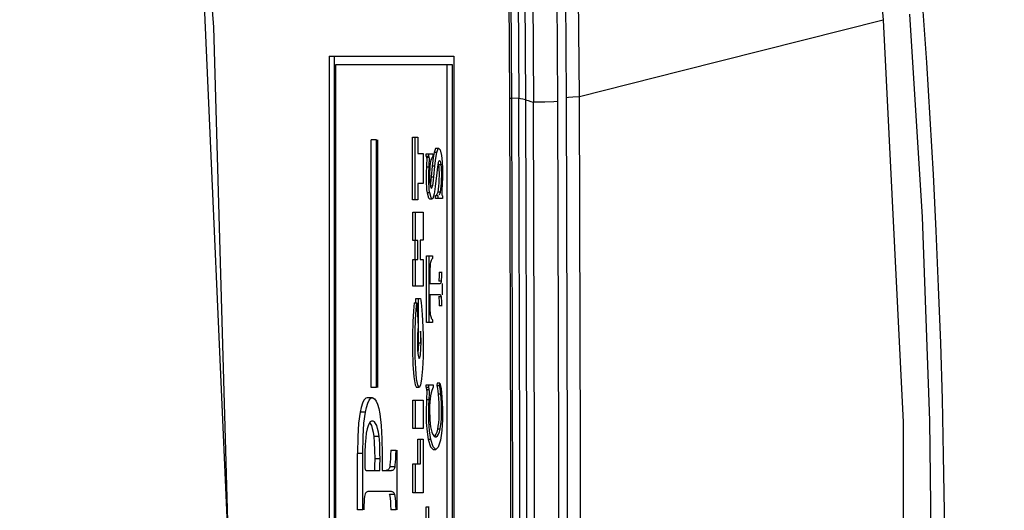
# Model space of a CAD drawing. Header units: inches. Extents: x 0 to 420, y 0 to 297.
# Tile 23 of 90: x 131.53 to 134.64, y 76.58 to 78.13. Entities that reach past the tile are written whole.
import ezdxf

# ---------------------------------------------------------------- set-up
doc = ezdxf.new("R2010")
doc.units = ezdxf.units.IN
doc.header["$LTSCALE"] = 23.1
doc.header["$MEASUREMENT"] = 0
doc.linetypes.add('PHANTOM', pattern=[0.8, 0.45, -0.05, 0.1, -0.05, 0.1, -0.05])
doc.layers.get('0').update_dxf_attribs({"linetype": 'CONTINUOUS'})
doc.layers.add('DEFAULT_3', color=7, linetype='PHANTOM')
doc.layers.add('DIM_PILOTEES', color=7, linetype='CONTINUOUS')
doc.styles.get("Standard").update_dxf_attribs({"font": 'txt', "width": 0.7})
doc.dimstyles.new('DIMSTYLE_4', dxfattribs={"dimtxt": 2.5, "dimasz": 3.5, "dimexe": 2, "dimexo": 0, "dimgap": 0.09, "dimtad": 1, "dimdec": 0, "dimzin": 4, "dimdsep": 46, "dimtxsty": 'STANDARD', "dimblk": '_FILLED', "dimblk1": '_FILLED', "dimblk2": '_FILLED', "dimcen": 0.09, "dimazin": 1, "dimtp": 0.07874, "dimtm": 0.07874, "dimtfac": 1, "dimtdec": 0, "dimtofl": 0, "dimtmove": 0, "dimatfit": 1, "dimldrblk": '_FILLED', "dimfxl": 1, "dimtolj": 1, "dimtzin": 4, "dimarcsym": 0})

# ---------------------------------------------------------------- blocks, each defined once
blk = doc.blocks.new('_FILLED')
at = {"color": 0, "linetype": 'ByBlock'}
blk.add_solid([(0, 0), (-1, 0.142857), (-1, -0.142857)], dxfattribs=at)
blk = doc.blocks.new('*D14')
at = {"layer": 'DIM_PILOTEES', "color": 2, "linetype": 'Continuous'}
blk.add_line((130.459481, 99.719242), (144.563257, 108.862085), dxfattribs=at)
at = {"layer": 'DIM_PILOTEES', "color": 2, "linetype": 'Continuous', "xscale": 3.5, "yscale": 3.5, "zscale": 3.5, "rotation": 212.953525}
blk.add_blockref('_FILLED', (130.459481, 99.719242), dxfattribs=at)

msp = doc.modelspace()

# ---------------------------------------------------------------- linework, layer by layer
at = {"color": 7, "linetype": 'Continuous'}
for p, q in [((131.980653, 79.986942), (132.142117, 78.106597)), ((134.158278, 79.204812), (134.260986, 78.130237)), ((133.067837, 79.159203), (133.078698, 77.883202)), ((132.199289, 76.226198), (132.071816, 79.120797)), ((133.299759, 77.887534), (133.289896, 79.062547)), ((133.148433, 78.735307), (133.154331, 77.869846)), ((133.231939, 77.872266), (133.225946, 78.748505)), ((133.123539, 78.730668), (133.129357, 77.877653)), ((133.252209, 78.725729), (133.257823, 77.884851)), ((133.08563, 77.882501), (133.08087, 78.676566)), ((133.102537, 78.671505), (133.107759, 77.881596)), ((134.384969, 77.506565), (134.345466, 78.148125)), ((133.620158, 77.968399), (134.26097, 78.130393)), ((134.26097, 78.130393), (134.323789, 76.858521)), ((132.142117, 78.106597), (132.195935, 76.220904)), ((132.507648, 78.014728), (132.507648, 74.421914)), ((132.507648, 78.014728), (132.901905, 78.014728)), ((132.524538, 74.421914), (132.524538, 78.014728)), ((132.527879, 77.987647), (132.527879, 74.448927)), ((132.898564, 77.987647), (132.527879, 77.987647)), ((132.881673, 74.448927), (132.881673, 77.987647)), ((132.898564, 74.448927), (132.898564, 77.987647)), ((132.901905, 78.014728), (132.901905, 74.421914)), ((133.299774, 77.887285), (133.620158, 77.968399)), ((133.078698, 77.883199), (133.07894, 77.883057)), ((133.078916, 77.883343), (133.081906, 76.775504)), ((133.07894, 77.883057), (133.080783, 77.882792)), ((133.080783, 77.882792), (133.085667, 77.882496)), ((133.088371, 77.0864), (133.085664, 77.882493)), ((133.107762, 77.881596), (133.085664, 77.882493)), ((133.110749, 76.774925), (133.107762, 77.881596)), ((133.113833, 77.880215), (133.107762, 77.881595)), ((133.121185, 77.878898), (133.113833, 77.880215)), ((133.12937, 77.877651), (133.121185, 77.878898)), ((133.129307, 77.877637), (133.13766, 77.87496)), ((133.129307, 77.877637), (133.13228, 76.773487)), ((133.13766, 77.87496), (133.146018, 77.872369)), ((133.146018, 77.872369), (133.154381, 77.869862)), ((133.190087, 77.870145), (133.154317, 77.86985)), ((133.157326, 76.770617), (133.154381, 77.869862)), ((133.218526, 77.871029), (133.190087, 77.870145)), ((133.231938, 77.872262), (133.218526, 77.871029)), ((133.234889, 76.771418), (133.231939, 77.872266)), ((133.257819, 77.884852), (133.264829, 77.88578)), ((133.257823, 77.884851), (133.260802, 76.775628)), ((133.264829, 77.88578), (133.27928, 77.886618)), ((133.27928, 77.886618), (133.299763, 77.887286)), ((133.302755, 76.776494), (133.299763, 77.887286)), ((132.640433, 76.968395), (132.640433, 77.750752)), ((132.657324, 77.750752), (132.640433, 77.750752)), ((132.657324, 76.968395), (132.657324, 77.750752)), ((132.660665, 77.750752), (132.660665, 76.968395)), ((132.772039, 77.560828), (132.772039, 77.758895)), ((132.772039, 77.758895), (132.788203, 77.758895)), ((132.780484, 77.560828), (132.780484, 77.758895)), ((132.788203, 77.758895), (132.788203, 77.707453)), ((132.788203, 77.707453), (132.805033, 77.707453)), ((132.805033, 77.707453), (132.805033, 77.612321)), ((132.814442, 77.699072), (132.814442, 77.706807)), ((132.814442, 77.706807), (132.836393, 77.706807)), ((132.822888, 77.699072), (132.822888, 77.706807)), ((132.836393, 77.706807), (132.836393, 77.699072)), ((132.839912, 77.711074), (132.837939, 77.699661)), ((132.84483, 77.722924), (132.839912, 77.711074)), ((132.848358, 77.711074), (132.839912, 77.711074)), ((132.846346, 77.723487), (132.84483, 77.722924)), ((132.854792, 77.723535), (132.846346, 77.723535)), ((132.84638, 77.69963), (132.848358, 77.711074)), ((132.848358, 77.711074), (132.853251, 77.722903)), ((132.853251, 77.722903), (132.854792, 77.723474)), ((132.854792, 77.723474), (132.8586, 77.719483)), ((132.8586, 77.719483), (132.863063, 77.701078)), ((132.814442, 77.699072), (132.815023, 77.698041)), ((132.814442, 77.699072), (132.822888, 77.699072)), ((132.815023, 77.698041), (132.815545, 77.696676)), ((132.816338, 77.679598), (132.81552, 77.664375)), ((132.815545, 77.696676), (132.816013, 77.694856)), ((132.816013, 77.694856), (132.81627, 77.693986)), ((132.824458, 77.694856), (132.816013, 77.694856)), ((132.81627, 77.693986), (132.816514, 77.693114)), ((132.816483, 77.682783), (132.816338, 77.679598)), ((132.816596, 77.685769), (132.816483, 77.682783)), ((132.816514, 77.693114), (132.816664, 77.691208)), ((132.816667, 77.688573), (132.816596, 77.685769)), ((132.816664, 77.691208), (132.816667, 77.688573)), ((132.82347, 77.698039), (132.822888, 77.699072)), ((132.823991, 77.696673), (132.82347, 77.698039)), ((132.823965, 77.664375), (132.82479, 77.679737)), ((132.824458, 77.694856), (132.823991, 77.696673)), ((132.824715, 77.693987), (132.824458, 77.694856)), ((132.82496, 77.693111), (132.824715, 77.693987)), ((132.82479, 77.679737), (132.824934, 77.682918)), ((132.824934, 77.682918), (132.825045, 77.685894)), ((132.825108, 77.691234), (132.82496, 77.693111)), ((132.825045, 77.685894), (132.825113, 77.688677)), ((132.825113, 77.688677), (132.825108, 77.691234)), ((132.827857, 77.676411), (132.826894, 77.667255)), ((132.82878, 77.682472), (132.827857, 77.676411)), ((132.829961, 77.687223), (132.82878, 77.682472)), ((132.831325, 77.690799), (132.829961, 77.687223)), ((132.832859, 77.693696), (132.831325, 77.690799)), ((132.834549, 77.69633), (132.832859, 77.693696)), ((132.835994, 77.685001), (132.834022, 77.667231)), ((132.836393, 77.699072), (132.834549, 77.69633)), ((132.837939, 77.699661), (132.835994, 77.685001)), ((132.842467, 77.667231), (132.844435, 77.684968)), ((132.844435, 77.684968), (132.84638, 77.69963)), ((132.852912, 77.678885), (132.85145, 77.672195)), ((132.852654, 77.677917), (132.853703, 77.672195)), ((132.854675, 77.683452), (132.852912, 77.678885)), ((132.856529, 77.685359), (132.854675, 77.683452)), ((132.856971, 77.685438), (132.856529, 77.685359)), ((132.858268, 77.684789), (132.856971, 77.685438)), ((132.859798, 77.682197), (132.858268, 77.684789)), ((132.861099, 77.677916), (132.859798, 77.682197)), ((132.862148, 77.672195), (132.861099, 77.677916)), ((132.863063, 77.701078), (132.865174, 77.681705)), ((132.865174, 77.681705), (132.866245, 77.659305)), ((132.814803, 77.649742), (132.81447, 77.636382)), ((132.81552, 77.664375), (132.814803, 77.649742)), ((132.823965, 77.664375), (132.81552, 77.664375)), ((132.822916, 77.636375), (132.823249, 77.649748)), ((132.823249, 77.649748), (132.823965, 77.664375)), ((132.825697, 77.648924), (132.825473, 77.640048)), ((132.826174, 77.658088), (132.825697, 77.648924)), ((132.826894, 77.667255), (132.826174, 77.658088)), ((132.834022, 77.667231), (132.830598, 77.634098)), ((132.842467, 77.667231), (132.834022, 77.667231)), ((132.839043, 77.634098), (132.842467, 77.667231)), ((132.848264, 77.646627), (132.843731, 77.603532)), ((132.849362, 77.656428), (132.848264, 77.646627)), ((132.850414, 77.665027), (132.849362, 77.656428)), ((132.85145, 77.672195), (132.850414, 77.665027)), ((132.853703, 77.672195), (132.854603, 77.664463)), ((132.862148, 77.672195), (132.853703, 77.672195)), ((132.854603, 77.664463), (132.855208, 77.655824)), ((132.855208, 77.655824), (132.855542, 77.64646)), ((132.855542, 77.64646), (132.855614, 77.636487)), ((132.863049, 77.664456), (132.862148, 77.672195)), ((132.863654, 77.655809), (132.863049, 77.664456)), ((132.863988, 77.646434), (132.863654, 77.655809)), ((132.864059, 77.63645), (132.863988, 77.646434)), ((132.866245, 77.659305), (132.866305, 77.63446)), ((132.788203, 77.612321), (132.788203, 77.560828)), ((132.805033, 77.612321), (132.788203, 77.612321)), ((132.81447, 77.636382), (132.814463, 77.624046)), ((132.814463, 77.624046), (132.81476, 77.612731)), ((132.81476, 77.612731), (132.815373, 77.602194)), ((132.822909, 77.624018), (132.822916, 77.636375)), ((132.823208, 77.612661), (132.822909, 77.624018)), ((132.823827, 77.602082), (132.823208, 77.612661)), ((132.825473, 77.640048), (132.825494, 77.631541)), ((132.825494, 77.631541), (132.82575, 77.623567)), ((132.82575, 77.623567), (132.826242, 77.616097)), ((132.826242, 77.616097), (132.826983, 77.609159)), ((132.828179, 77.613989), (132.827178, 77.608088)), ((132.829393, 77.623166), (132.828179, 77.613989)), ((132.830598, 77.634098), (132.829393, 77.623166)), ((132.830598, 77.634098), (132.839043, 77.634098)), ((132.835375, 77.606626), (132.836623, 77.613976)), ((132.836623, 77.613976), (132.837837, 77.623152)), ((132.837837, 77.623152), (132.839043, 77.634098)), ((132.854862, 77.61521), (132.853981, 77.604599)), ((132.855399, 77.625965), (132.854862, 77.61521)), ((132.855614, 77.636487), (132.855399, 77.625965)), ((132.862423, 77.604568), (132.863304, 77.615165)), ((132.863304, 77.615165), (132.863843, 77.625912)), ((132.863843, 77.625912), (132.864059, 77.63645)), ((132.866305, 77.63446), (132.865289, 77.607408)), ((132.815373, 77.602194), (132.816313, 77.592432)), ((132.816313, 77.592432), (132.817616, 77.5832)), ((132.817616, 77.5832), (132.822065, 77.567107)), ((132.826061, 77.5832), (132.817616, 77.5832)), ((132.824768, 77.59235), (132.823827, 77.602082)), ((132.826061, 77.5832), (132.824768, 77.59235)), ((132.830614, 77.566918), (132.826061, 77.5832)), ((132.826983, 77.609159), (132.828144, 77.602784)), ((132.828144, 77.602784), (132.829554, 77.599058)), ((132.829554, 77.599058), (132.831213, 77.597837)), ((132.835375, 77.606626), (132.831213, 77.606626)), ((132.831213, 77.597837), (132.832765, 77.598806)), ((132.832765, 77.598806), (132.834151, 77.601729)), ((132.834151, 77.601729), (132.835375, 77.606626)), ((132.841678, 77.586819), (132.840614, 77.580242)), ((132.842715, 77.594584), (132.841678, 77.586819)), ((132.843731, 77.603532), (132.842715, 77.594584)), ((132.850455, 77.582413), (132.849699, 77.580457)), ((132.851203, 77.585291), (132.850455, 77.582413)), ((132.852761, 77.594539), (132.851203, 77.585291)), ((132.859649, 77.585291), (132.851203, 77.585291)), ((132.853981, 77.604599), (132.852761, 77.594539)), ((132.858151, 77.580472), (132.858896, 77.582399)), ((132.858896, 77.582399), (132.859649, 77.585291)), ((132.859649, 77.585291), (132.861205, 77.594529)), ((132.861205, 77.594529), (132.862423, 77.604568)), ((132.864145, 77.584347), (132.864102, 77.581887)), ((132.864102, 77.581887), (132.864136, 77.579636)), ((132.86423, 77.58699), (132.864145, 77.584347)), ((132.864347, 77.589814), (132.86423, 77.58699)), ((132.864657, 77.596078), (132.864347, 77.589814)), ((132.865289, 77.607408), (132.864657, 77.596078)), ((132.788203, 77.560828), (132.772039, 77.560828)), ((132.822065, 77.567107), (132.825197, 77.564345)), ((132.825197, 77.564256), (132.833644, 77.564256)), ((132.833644, 77.564304), (132.830614, 77.566918)), ((132.835853, 77.565664), (132.833644, 77.564304)), ((132.840614, 77.580242), (132.835853, 77.565664)), ((132.844897, 77.574468), (132.844412, 77.574088)), ((132.844412, 77.565435), (132.844412, 77.574088)), ((132.852857, 77.574088), (132.844412, 77.574088)), ((132.866309, 77.565401), (132.844412, 77.565435)), ((132.846452, 77.575745), (132.845964, 77.575302)), ((132.846999, 77.5763), (132.846452, 77.575745)), ((132.847606, 77.577002), (132.846999, 77.5763)), ((132.848264, 77.577886), (132.847606, 77.577002)), ((132.848965, 77.579007), (132.848264, 77.577886)), ((132.849699, 77.580457), (132.848965, 77.579007)), ((132.852857, 77.565435), (132.852857, 77.574088)), ((132.856127, 77.577097), (132.856762, 77.577963)), ((132.856762, 77.577963), (132.857438, 77.579056)), ((132.857438, 77.579056), (132.858151, 77.580472)), ((132.864136, 77.579636), (132.864313, 77.578071)), ((132.864313, 77.578071), (132.864568, 77.577371)), ((132.864568, 77.577371), (132.864854, 77.576638)), ((132.864854, 77.576638), (132.865339, 77.575282)), ((132.865339, 77.575282), (132.86582, 77.574302)), ((132.86582, 77.574302), (132.866309, 77.573748)), ((132.866309, 77.573748), (132.866309, 77.565401)), ((132.772383, 77.432665), (132.772383, 77.522136)), ((132.772383, 77.522136), (132.804954, 77.522136)), ((132.780829, 77.432665), (132.780829, 77.522136)), ((132.804954, 77.522136), (132.804954, 77.433379)), ((134.408685, 76.863875), (134.384969, 77.506565)), ((132.78864, 77.432665), (132.772383, 77.432665)), ((132.780195, 77.372077), (132.780195, 77.432665)), ((132.78864, 77.372077), (132.78864, 77.432665)), ((132.796269, 77.433379), (132.796269, 77.372791)), ((132.804954, 77.433379), (132.796269, 77.433379)), ((132.772299, 77.288114), (132.772299, 77.372077)), ((132.772299, 77.372077), (132.78864, 77.372077)), ((132.780744, 77.288114), (132.780744, 77.372077)), ((132.796269, 77.372791), (132.805117, 77.372791)), ((132.805117, 77.372791), (132.805117, 77.288114)), ((132.815333, 77.173364), (132.815333, 77.384164)), ((132.815333, 77.384164), (132.834511, 77.384164)), ((132.823779, 77.173364), (132.823779, 77.384164)), ((132.828718, 77.362908), (132.827941, 77.358953)), ((132.829636, 77.366117), (132.828718, 77.362908)), ((132.830676, 77.368862), (132.829636, 77.366117)), ((132.831833, 77.37128), (132.830676, 77.368862)), ((132.83311, 77.37345), (132.831833, 77.37128)), ((132.834511, 77.375409), (132.83311, 77.37345)), ((132.834511, 77.384164), (132.834511, 77.375409)), ((132.826553, 77.335201), (132.826435, 77.326672)), ((132.826759, 77.342859), (132.826553, 77.335201)), ((132.82706, 77.349493), (132.826759, 77.342859)), ((132.827464, 77.354966), (132.82706, 77.349493)), ((132.827941, 77.358953), (132.827464, 77.354966)), ((132.855982, 77.332484), (132.855885, 77.326217)), ((132.855982, 77.332484), (132.865572, 77.332484)), ((132.864331, 77.326218), (132.864427, 77.332484)), ((132.826435, 77.326672), (132.826398, 77.296971)), ((132.85515, 77.306659), (132.854844, 77.303567)), ((132.86329, 77.303567), (132.854844, 77.303567)), ((132.855401, 77.31064), (132.85515, 77.306659)), ((132.855601, 77.315263), (132.855401, 77.31064)), ((132.85576, 77.320472), (132.855601, 77.315263)), ((132.855885, 77.326217), (132.85576, 77.320472)), ((132.862494, 77.30019), (132.862932, 77.301633)), ((132.862932, 77.301633), (132.86329, 77.303567)), ((132.86329, 77.303567), (132.863595, 77.306659)), ((132.863595, 77.306659), (132.863847, 77.31064)), ((132.863847, 77.31064), (132.864046, 77.315264)), ((132.864046, 77.315264), (132.864205, 77.320472)), ((132.864205, 77.320472), (132.864331, 77.326218)), ((132.805117, 77.288114), (132.772299, 77.288114)), ((132.826398, 77.296971), (132.858721, 77.296971)), ((132.858721, 77.296971), (132.85949, 77.29705)), ((132.85949, 77.29705), (132.8602, 77.29729)), ((132.8602, 77.29729), (132.860854, 77.2977)), ((132.860854, 77.2977), (132.861454, 77.298298)), ((132.861454, 77.298298), (132.862001, 77.299111)), ((132.862001, 77.299111), (132.862494, 77.30019)), ((132.865572, 77.296971), (132.865572, 77.26054)), ((132.782208, 77.235669), (132.782208, 77.248759)), ((132.782208, 77.248759), (132.796434, 77.248759)), ((132.790653, 77.107948), (132.790653, 77.248759)), ((132.796434, 77.248759), (132.797626, 77.243114)), ((132.797626, 77.243114), (132.79883, 77.235268)), ((132.826398, 77.26054), (132.826398, 77.240174)), ((132.857986, 77.26054), (132.826398, 77.26054)), ((132.826398, 77.240174), (132.826453, 77.229306)), ((132.854227, 77.256549), (132.85465, 77.254777)), ((132.85465, 77.254777), (132.855005, 77.252099)), ((132.863095, 77.254777), (132.85465, 77.254777)), ((132.855005, 77.252099), (132.855307, 77.248289)), ((132.855307, 77.248289), (132.855546, 77.243675)), ((132.855546, 77.243675), (132.855733, 77.238354)), ((132.855733, 77.238354), (132.855982, 77.225877)), ((132.858843, 77.260472), (132.857986, 77.26054)), ((132.859633, 77.260267), (132.858843, 77.260472)), ((132.860357, 77.259916), (132.859633, 77.260267)), ((132.861022, 77.259408), (132.860357, 77.259916)), ((132.861628, 77.258716), (132.861022, 77.259408)), ((132.862179, 77.257794), (132.861628, 77.258716)), ((132.862673, 77.256549), (132.862179, 77.257794)), ((132.863095, 77.254777), (132.862673, 77.256549)), ((132.863451, 77.252099), (132.863095, 77.254777)), ((132.863753, 77.248289), (132.863451, 77.252099)), ((132.863991, 77.243675), (132.863753, 77.248289)), ((132.864178, 77.238354), (132.863991, 77.243675)), ((132.864321, 77.232409), (132.864178, 77.238354)), ((132.774492, 77.210675), (132.772628, 77.175351)), ((132.777133, 77.235669), (132.774492, 77.210675)), ((132.777133, 77.235669), (132.785578, 77.235669)), ((132.781366, 77.182791), (132.783168, 77.213777)), ((132.783168, 77.213777), (132.785578, 77.235669)), ((132.785578, 77.235669), (132.789036, 77.162042)), ((132.79883, 77.235268), (132.800038, 77.225292)), ((132.800038, 77.225292), (132.801231, 77.212842)), ((132.801231, 77.212842), (132.802376, 77.197608)), ((132.826453, 77.229306), (132.826625, 77.219539)), ((132.826625, 77.219539), (132.826927, 77.211007)), ((132.826927, 77.211007), (132.827364, 77.203963)), ((132.865572, 77.225877), (132.855982, 77.225877)), ((132.864427, 77.225877), (132.864321, 77.232409)), ((132.780317, 77.146454), (132.781366, 77.182791)), ((132.802376, 77.197608), (132.803424, 77.179359)), ((132.803424, 77.179359), (132.804308, 77.15795)), ((132.827364, 77.203963), (132.82791, 77.198728)), ((132.82791, 77.198728), (132.828545, 77.195105)), ((132.828545, 77.195105), (132.829302, 77.192113)), ((132.829302, 77.192113), (132.830156, 77.189586)), ((132.830156, 77.189586), (132.831104, 77.187394)), ((132.831104, 77.187394), (132.832145, 77.185472)), ((132.832145, 77.185472), (132.83328, 77.183772)), ((132.83328, 77.183772), (132.834511, 77.182272)), ((132.834511, 77.182272), (132.834511, 77.173364)), ((132.772628, 77.175351), (132.771693, 77.133351)), ((132.780024, 77.106383), (132.780317, 77.146454)), ((132.789036, 77.162042), (132.787435, 77.135436)), ((132.797205, 77.144074), (132.796434, 77.146232)), ((132.796434, 77.146232), (132.796434, 77.107761)), ((132.804308, 77.15795), (132.80494, 77.133434)), ((132.834511, 77.173364), (132.815333, 77.173364)), ((132.771693, 77.133351), (132.771681, 77.086754)), ((132.787435, 77.135436), (132.787034, 77.108407)), ((132.797787, 77.13841), (132.797205, 77.144074)), ((132.798195, 77.130665), (132.797787, 77.13841)), ((132.798466, 77.12192), (132.798195, 77.130665)), ((132.798632, 77.112113), (132.798466, 77.12192)), ((132.80494, 77.133434), (132.80519, 77.105942)), ((132.771681, 77.086754), (132.772815, 77.040526)), ((132.780467, 77.065191), (132.780024, 77.106383)), ((132.787034, 77.108407), (132.787792, 77.085323)), ((132.787792, 77.085323), (132.789475, 77.068934)), ((132.78966, 77.090128), (132.788569, 77.077756)), ((132.790082, 77.107761), (132.78966, 77.090128)), ((132.796434, 77.107761), (132.790653, 77.107948)), ((132.796478, 77.071689), (132.798101, 77.090044)), ((132.798101, 77.090044), (132.798632, 77.112113)), ((132.80519, 77.105942), (132.80487, 77.064448)), ((133.089435, 76.290061), (133.088371, 77.0864)), ((132.78196, 77.02681), (132.780467, 77.065191)), ((132.789475, 77.068934), (132.79182, 77.060539)), ((132.79182, 77.060539), (132.792838, 77.059785)), ((132.792838, 77.059785), (132.794273, 77.061447)), ((132.794273, 77.061447), (132.796478, 77.071689)), ((132.80487, 77.064448), (132.803318, 77.026436)), ((132.772815, 77.040526), (132.775541, 77.001537)), ((132.784698, 76.995301), (132.78196, 77.02681)), ((132.803318, 77.026436), (132.800357, 76.995751)), ((132.775541, 77.001537), (132.7796, 76.97621)), ((132.788425, 76.974843), (132.784698, 76.995301)), ((132.800357, 76.995751), (132.79655, 76.975156)), ((132.657324, 76.968395), (132.640433, 76.968395)), ((132.7796, 76.97621), (132.784122, 76.967902)), ((132.792568, 76.967902), (132.784122, 76.967902)), ((132.792568, 76.967902), (132.788425, 76.974843)), ((132.79655, 76.975156), (132.792568, 76.967902)), ((132.814585, 76.968871), (132.814585, 76.976776)), ((132.814585, 76.976776), (132.837225, 76.976776)), ((132.814585, 76.968871), (132.815232, 76.966986)), ((132.814585, 76.968871), (132.82303, 76.968871)), ((132.815232, 76.966986), (132.815731, 76.963865)), ((132.815731, 76.963865), (132.816136, 76.960303)), ((132.816136, 76.960303), (132.8166, 76.957277)), ((132.824581, 76.960303), (132.816136, 76.960303)), ((132.82303, 76.968871), (132.82303, 76.976776)), ((132.823656, 76.967073), (132.82303, 76.968871)), ((132.824158, 76.96401), (132.823656, 76.967073)), ((132.824581, 76.960303), (132.824158, 76.96401)), ((132.82482, 76.958725), (132.824581, 76.960303)), ((132.825037, 76.957359), (132.82482, 76.958725)), ((132.832459, 76.95822), (132.830418, 76.950868)), ((132.834723, 76.964088), (132.832459, 76.95822)), ((132.837225, 76.968871), (132.834723, 76.964088)), ((132.837225, 76.976776), (132.837225, 76.968871)), ((132.850124, 76.981213), (132.849071, 76.97409)), ((132.849071, 76.97409), (132.850568, 76.964943)), ((132.849071, 76.97409), (132.857516, 76.97409)), ((132.858569, 76.981213), (132.850124, 76.981213)), ((132.850568, 76.964943), (132.851847, 76.955951)), ((132.857516, 76.97409), (132.858569, 76.981213)), ((132.859016, 76.964928), (132.857516, 76.97409)), ((132.858569, 76.981213), (132.860283, 76.972897)), ((132.860294, 76.955933), (132.859016, 76.964928)), ((132.860283, 76.972897), (132.861834, 76.96338)), ((132.861834, 76.96338), (132.863228, 76.952738)), ((132.617924, 76.928254), (132.613019, 76.918448)), ((132.623379, 76.933893), (132.617924, 76.928254)), ((132.627662, 76.935148), (132.623379, 76.933893)), ((132.644552, 76.935166), (132.627662, 76.935166)), ((132.629931, 76.9185), (132.634804, 76.928238)), ((132.634804, 76.928238), (132.640222, 76.933864)), ((132.640222, 76.933864), (132.644552, 76.93515)), ((132.644552, 76.93515), (132.64597, 76.935032)), ((132.64597, 76.935032), (132.65161, 76.931852)), ((132.65161, 76.931852), (132.656661, 76.925082)), ((132.772341, 76.838821), (132.772341, 76.928275)), ((132.772341, 76.928275), (132.805027, 76.928275)), ((132.780786, 76.838821), (132.780786, 76.928275)), ((132.805027, 76.928275), (132.805027, 76.838124)), ((132.815618, 76.928989), (132.814585, 76.89103)), ((132.816196, 76.940598), (132.815618, 76.928989)), ((132.824063, 76.928989), (132.815618, 76.928989)), ((132.816487, 76.947015), (132.816196, 76.940598)), ((132.816598, 76.949901), (132.816487, 76.947015)), ((132.816676, 76.952615), (132.816598, 76.949901)), ((132.8166, 76.957277), (132.816698, 76.955166)), ((132.816698, 76.955166), (132.816676, 76.952615)), ((132.823336, 76.910738), (132.824063, 76.928989)), ((132.824063, 76.928989), (132.82505, 76.950086)), ((132.825141, 76.955312), (132.825037, 76.957359)), ((132.82505, 76.950086), (132.825125, 76.952795)), ((132.825125, 76.952795), (132.825141, 76.955312)), ((132.827412, 76.932079), (132.826459, 76.921401)), ((132.828724, 76.942004), (132.827412, 76.932079)), ((132.830418, 76.950868), (132.828724, 76.942004)), ((132.851847, 76.955951), (132.852958, 76.946329)), ((132.852958, 76.946329), (132.854135, 76.932617)), ((132.861404, 76.946329), (132.852958, 76.946329)), ((132.854135, 76.932617), (132.854879, 76.918998)), ((132.861404, 76.946329), (132.860294, 76.955933)), ((132.862577, 76.932676), (132.861404, 76.946329)), ((132.863321, 76.919074), (132.862577, 76.932676)), ((132.863228, 76.952738), (132.864821, 76.936211)), ((132.864821, 76.936211), (132.865889, 76.918879)), ((132.608831, 76.905114), (132.605554, 76.889753)), ((132.613019, 76.918448), (132.608831, 76.905114)), ((132.622445, 76.889753), (132.625749, 76.905223)), ((132.625749, 76.905223), (132.629931, 76.9185)), ((132.656661, 76.925082), (132.661031, 76.915052)), ((132.661031, 76.915052), (132.664743, 76.901507)), ((132.664743, 76.901507), (132.667768, 76.884772)), ((132.823041, 76.893354), (132.823336, 76.910738)), ((132.825852, 76.910371), (132.825566, 76.899174)), ((132.825566, 76.899174), (132.825586, 76.887938)), ((132.826459, 76.921401), (132.825852, 76.910371)), ((132.854879, 76.918998), (132.85525, 76.905663)), ((132.85525, 76.905663), (132.855283, 76.892839)), ((132.863694, 76.905764), (132.863321, 76.919074)), ((132.86373, 76.892972), (132.863694, 76.905764)), ((132.865889, 76.918879), (132.866476, 76.90118)), ((132.866476, 76.90118), (132.866617, 76.883547)), ((132.605554, 76.889753), (132.601101, 76.855123)), ((132.622445, 76.889753), (132.605554, 76.889753)), ((132.617992, 76.855125), (132.622445, 76.889753)), ((132.667768, 76.884772), (132.671984, 76.847758)), ((132.814585, 76.89103), (132.815297, 76.856984)), ((132.823122, 76.876738), (132.823041, 76.893354)), ((132.823573, 76.860811), (132.823122, 76.876738)), ((132.825586, 76.887938), (132.825914, 76.876692)), ((132.825914, 76.876692), (132.826577, 76.865382)), ((132.826577, 76.865382), (132.82761, 76.854284)), ((132.854368, 76.868364), (132.853385, 76.85675)), ((132.854992, 76.8804), (132.854368, 76.868364)), ((132.855283, 76.892839), (132.854992, 76.8804)), ((132.861843, 76.856875), (132.862823, 76.868512)), ((132.862823, 76.868512), (132.863442, 76.880539)), ((132.863442, 76.880539), (132.86373, 76.892972)), ((132.866322, 76.866076), (132.865572, 76.848992)), ((132.866617, 76.883547), (132.866322, 76.866076)), ((132.601101, 76.855123), (132.598416, 76.811542)), ((132.615307, 76.811543), (132.617992, 76.855125)), ((132.627856, 76.836767), (132.625439, 76.82393)), ((132.630748, 76.846807), (132.627856, 76.836767)), ((132.634146, 76.854171), (132.630748, 76.846807)), ((132.638029, 76.859093), (132.634146, 76.854171)), ((132.636138, 76.856696), (132.638006, 76.854467)), ((132.638006, 76.854467), (132.641448, 76.847698)), ((132.642321, 76.861601), (132.638029, 76.859093)), ((132.641448, 76.847698), (132.644404, 76.838662)), ((132.644479, 76.861891), (132.642321, 76.861601)), ((132.644404, 76.838662), (132.64689, 76.827184)), ((132.646801, 76.861556), (132.644479, 76.861891)), ((132.651051, 76.859076), (132.646801, 76.861556)), ((132.654898, 76.854464), (132.651051, 76.859076)), ((132.658325, 76.847734), (132.654898, 76.854464)), ((132.661293, 76.838671), (132.658325, 76.847734)), ((132.66379, 76.827128), (132.661293, 76.838671)), ((132.671984, 76.847758), (132.674452, 76.805665)), ((132.780786, 76.838821), (132.772341, 76.838821)), ((132.805027, 76.838124), (132.780786, 76.838821)), ((132.815297, 76.856984), (132.817528, 76.82792)), ((132.824408, 76.845536), (132.823573, 76.860811)), ((132.825665, 76.830816), (132.824408, 76.845536)), ((132.82761, 76.854284), (132.829017, 76.843915)), ((132.829017, 76.843915), (132.830786, 76.83469)), ((132.830786, 76.83469), (132.833153, 76.826265)), ((132.850276, 76.835914), (132.848036, 76.827179)), ((132.852028, 76.845864), (132.850276, 76.835914)), ((132.858721, 76.835914), (132.850276, 76.835914)), ((132.853385, 76.85675), (132.852028, 76.845864)), ((132.856523, 76.827315), (132.858721, 76.835914)), ((132.858721, 76.835914), (132.860487, 76.845958)), ((132.860487, 76.845958), (132.861843, 76.856875)), ((132.865572, 76.848992), (132.864327, 76.832392)), ((134.323789, 76.858521), (134.323788, 75.583272)), ((134.416587, 76.220904), (134.408685, 76.863875)), ((132.598416, 76.811542), (132.597518, 76.758887)), ((132.614408, 76.758887), (132.615307, 76.811543)), ((132.623488, 76.808544), (132.621816, 76.787929)), ((132.625439, 76.82393), (132.623488, 76.808544)), ((132.64689, 76.827184), (132.648885, 76.813508)), ((132.648885, 76.813508), (132.650617, 76.793703)), ((132.665776, 76.813508), (132.648885, 76.813508)), ((132.665776, 76.813508), (132.66379, 76.827128)), ((132.666871, 76.802589), (132.665776, 76.813508)), ((132.667698, 76.790387), (132.666871, 76.802589)), ((132.674452, 76.805665), (132.675254, 76.758887)), ((132.788495, 76.726145), (132.788495, 76.804668)), ((132.788495, 76.804668), (132.805027, 76.804668)), ((132.79694, 76.726145), (132.79694, 76.804668)), ((132.805027, 76.804668), (132.805027, 76.635348)), ((132.817528, 76.82792), (132.821161, 76.803546)), ((132.821161, 76.803546), (132.828303, 76.77987)), ((132.829606, 76.803546), (132.821161, 76.803546)), ((132.827375, 76.816817), (132.825665, 76.830816)), ((132.829606, 76.803546), (132.827375, 76.816817)), ((132.836748, 76.779871), (132.829606, 76.803546)), ((132.833153, 76.826265), (132.83616, 76.819237)), ((132.83616, 76.819237), (132.839593, 76.814397)), ((132.839593, 76.814397), (132.843257, 76.812045)), ((132.842005, 76.814951), (132.840512, 76.813807)), ((132.845226, 76.819989), (132.842005, 76.814951)), ((132.843257, 76.812045), (132.844788, 76.811826)), ((132.844788, 76.811826), (132.846942, 76.812262)), ((132.848036, 76.827179), (132.845226, 76.819989)), ((132.846942, 76.812262), (132.850482, 76.814987)), ((132.850482, 76.814987), (132.853722, 76.820091)), ((132.853722, 76.820091), (132.856523, 76.827315)), ((132.862534, 76.816564), (132.860112, 76.80188)), ((132.864327, 76.832392), (132.862534, 76.816564)), ((132.621816, 76.787929), (132.620803, 76.763838)), ((132.650617, 76.793703), (132.651558, 76.770243)), ((132.668278, 76.77653), (132.667698, 76.790387)), ((132.668622, 76.760711), (132.668278, 76.77653)), ((132.828303, 76.77987), (132.836659, 76.771875)), ((132.836659, 76.771875), (132.845105, 76.771875)), ((132.845105, 76.771875), (132.836748, 76.779871)), ((132.853115, 76.77925), (132.845105, 76.771875)), ((132.860112, 76.80188), (132.853115, 76.77925)), ((133.081906, 76.775504), (133.081907, 75.667349)), ((133.11075, 75.66794), (133.110749, 76.774925)), ((133.13228, 76.773487), (133.132281, 75.669025)), ((133.234889, 75.670258), (133.234889, 76.771418)), ((133.260802, 76.775628), (133.260802, 75.666092)), ((133.302754, 75.665232), (133.302755, 76.776494)), ((132.597518, 76.581373), (132.597518, 76.758887)), ((132.614408, 76.758887), (132.597518, 76.758887)), ((132.614408, 76.581373), (132.614408, 76.758887)), ((132.620803, 76.763838), (132.620453, 76.736226)), ((132.651558, 76.770243), (132.651845, 76.74238)), ((132.651845, 76.74238), (132.651817, 76.720161)), ((132.668736, 76.74238), (132.651845, 76.74238)), ((132.668736, 76.74238), (132.668622, 76.760711)), ((132.668708, 76.720273), (132.668736, 76.74238)), ((132.675254, 76.758887), (132.675237, 76.706)), ((132.701656, 76.742256), (132.701018, 76.731507)), ((132.702142, 76.755074), (132.701656, 76.742256)), ((132.702485, 76.76975), (132.702142, 76.755074)), ((132.702485, 76.76975), (132.719376, 76.76975)), ((132.717909, 76.731507), (132.718547, 76.742257)), ((132.718547, 76.742257), (132.719033, 76.755075)), ((132.719033, 76.755075), (132.719376, 76.76975)), ((132.722326, 76.76975), (132.722326, 76.581373)), ((133.157326, 75.671064), (133.157326, 76.770617)), ((132.620453, 76.736226), (132.620487, 76.729282)), ((132.620487, 76.729282), (132.620598, 76.723053)), ((132.620598, 76.723053), (132.6208, 76.717657)), ((132.6208, 76.717657), (132.621108, 76.713353)), ((132.621108, 76.713353), (132.621502, 76.710556)), ((132.621502, 76.710556), (132.621949, 76.708962)), ((132.621949, 76.708962), (132.622462, 76.7079)), ((132.651817, 76.720161), (132.65172, 76.706)), ((132.668611, 76.706), (132.668708, 76.720273)), ((132.69536, 76.708962), (132.694088, 76.707872)), ((132.696523, 76.710356), (132.69536, 76.708962)), ((132.697581, 76.712124), (132.696523, 76.710356)), ((132.698534, 76.714407), (132.697581, 76.712124)), ((132.699371, 76.717509), (132.698534, 76.714407)), ((132.700238, 76.723165), (132.699371, 76.717509)), ((132.716262, 76.717509), (132.699371, 76.717509)), ((132.701018, 76.731507), (132.700238, 76.723165)), ((132.710979, 76.707873), (132.71225, 76.708962)), ((132.71225, 76.708962), (132.713414, 76.710356)), ((132.713414, 76.710356), (132.714472, 76.712124)), ((132.714472, 76.712124), (132.715425, 76.714407)), ((132.715425, 76.714407), (132.716262, 76.717509)), ((132.716262, 76.717509), (132.717129, 76.723165)), ((132.717129, 76.723165), (132.717909, 76.731507)), ((132.772256, 76.635348), (132.772256, 76.726145)), ((132.772256, 76.726145), (132.79694, 76.726145)), ((132.780702, 76.635348), (132.780702, 76.726145)), ((132.622462, 76.7079), (132.623029, 76.707152)), ((132.623029, 76.707152), (132.623652, 76.706623)), ((132.623652, 76.706623), (132.624332, 76.706269)), ((132.624332, 76.706269), (132.625072, 76.706066)), ((132.625072, 76.706066), (132.625874, 76.706)), ((132.625874, 76.706), (132.668611, 76.706)), ((132.675237, 76.706), (132.704644, 76.706)), ((132.691188, 76.706465), (132.689541, 76.706117)), ((132.6927, 76.707047), (132.691188, 76.706465)), ((132.694088, 76.707872), (132.6927, 76.707047)), ((132.704644, 76.706), (132.706432, 76.706117)), ((132.706432, 76.706117), (132.708079, 76.706465)), ((132.708079, 76.706465), (132.709591, 76.707047)), ((132.709591, 76.707047), (132.710979, 76.707873)), ((132.619025, 76.615674), (132.618336, 76.606326)), ((132.619871, 76.622925), (132.619025, 76.615674)), ((132.620859, 76.628072), (132.619871, 76.622925)), ((132.622022, 76.631641), (132.620859, 76.628072)), ((132.623333, 76.634159), (132.622022, 76.631641)), ((132.624781, 76.635999), (132.623333, 76.634159)), ((132.626374, 76.637335), (132.624781, 76.635999)), ((132.628116, 76.638246), (132.626374, 76.637335)), ((132.630018, 76.638778), (132.628116, 76.638246)), ((132.632086, 76.638952), (132.630018, 76.638778)), ((132.702726, 76.638952), (132.632086, 76.638952)), ((132.697647, 76.632339), (132.698813, 76.629398)), ((132.698813, 76.629398), (132.699842, 76.624513)), ((132.715704, 76.629398), (132.698813, 76.629398)), ((132.699842, 76.624513), (132.700739, 76.617184)), ((132.700739, 76.617184), (132.70148, 76.607489)), ((132.704863, 76.638837), (132.702726, 76.638952)), ((132.706836, 76.638487), (132.704863, 76.638837)), ((132.708653, 76.637894), (132.706836, 76.638487)), ((132.710323, 76.637041), (132.708653, 76.637894)), ((132.711859, 76.635886), (132.710323, 76.637041)), ((132.713254, 76.634377), (132.711859, 76.635886)), ((132.714538, 76.632339), (132.713254, 76.634377)), ((132.715704, 76.629398), (132.714538, 76.632339)), ((132.716732, 76.624514), (132.715704, 76.629398)), ((132.717629, 76.617193), (132.716732, 76.624514)), ((132.71837, 76.607501), (132.717629, 76.617193)), ((132.805027, 76.635348), (132.772256, 76.635348)), ((132.617807, 76.594937), (132.617434, 76.581373)), ((132.618336, 76.606326), (132.617807, 76.594937)), ((132.70148, 76.607489), (132.702059, 76.595573)), ((132.702059, 76.595573), (132.702485, 76.581373)), ((132.718949, 76.595585), (132.71837, 76.607501)), ((132.719376, 76.581373), (132.718949, 76.595585)), ((132.815143, 76.505502), (132.815143, 76.590281)), ((132.815143, 76.590281), (132.824768, 76.590281)), ((132.823588, 76.505502), (132.823588, 76.590281)), ((132.614408, 76.581373), (132.597518, 76.581373)), ((132.719376, 76.581373), (132.702485, 76.581373))]:
    msp.add_line(p, q, dxfattribs=at)
msp.add_arc((107.512523, 76.220904), 26.945, 335.662676, 24.337586, dxfattribs=at)
at = {"layer": 'DEFAULT_3', "color": 7, "linetype": 'PHANTOM'}
msp.add_circle((94.442943, 76.371342), 42.922203, dxfattribs=at)

# ---------------------------------------------------------------- dimensions: what is measured, and where the dimension line sits
at = {"layer": 'DIM_PILOTEES', "color": 2, "linetype": 'Continuous'}
dim = msp.add_diameter_dim_2p(p1=(130.459481, 99.719242), p2=(58.426404, 53.023441), text='{\\fSymbol_ASME;\\W1.0;⌀}<>', dimstyle='DIMSTYLE_4', override={"dimpost": '<>'}, dxfattribs=at)
dim.commit()
dim.dimension.update_dxf_attribs({"geometry": '*D14', "text_midpoint": (137.403577, 104.965621), "dimtype": 163})

doc.saveas('drawing.dxf')
